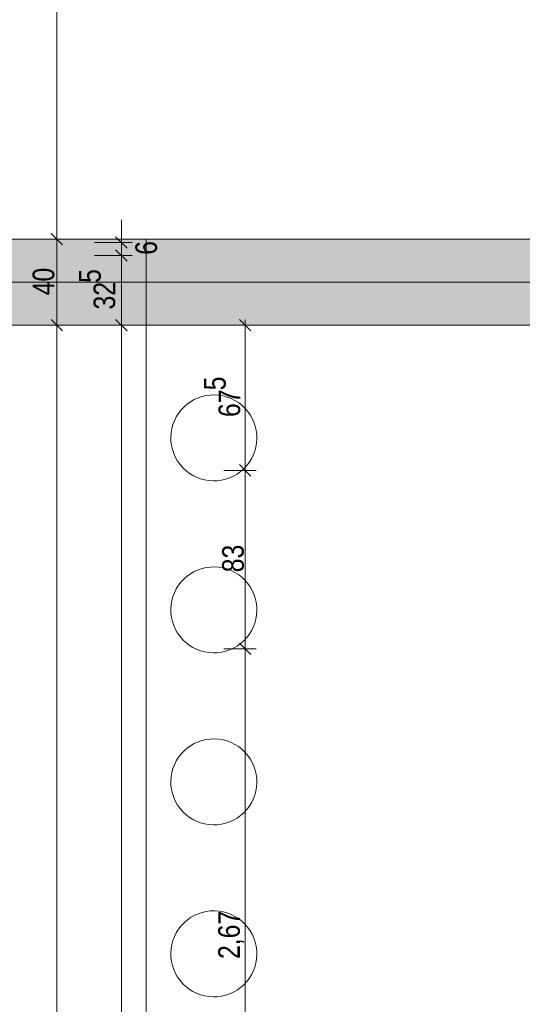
# Model space of a CAD drawing. Extents: x -620 to 300, y 62 to 1107.
# Tile 68 of 109: x -449 to -402, y 699 to 790. Entities that reach past the tile are written whole.
import ezdxf
from ezdxf.lldxf.tags import DXFTag

# ---------------------------------------------------------------- set-up
doc = ezdxf.new("R2010")
doc.units = 0
doc.layers.get('0').update_dxf_attribs({"lineweight": 35})
for name, color, linetype, lineweight, true_color in [('30 -35 Decken- 1 Konstruktion-Träger- Stahlbeton', 7, 'grob-A06G9G5Q8I', 13, 0x33aa00), ('60- 61 allgemeine Ausstattung- 1 Möbel', 7, 'Continuous', 9, 0x00cccc), ('70 -76 Bemaßung- 2 Allgemein', 9, 'Continuous', 5, 0x808080)]:
    doc.layers.add(name, color=color, linetype=linetype, lineweight=lineweight, true_color=true_color)
doc.layers.add('70 -71 Achsen- 1 Gebäudeachsen', color=7, linetype='STRICHPUNKT2-A06G9G5P8I', lineweight=18)
doc.layers.add('iwb_Schraffur_Unterzug', color=7, linetype='Continuous', lineweight=5, true_color=0xffffcc, plot=False)
doc.styles.get("Standard").update_dxf_attribs({"font": 'ARIALN.TTF'})
tags = doc.linetypes.add('grob-A06G9G5Q8I', pattern=[14, 3, -8, 3]).pattern_tags.tags
tags[8:9] = [DXFTag(74, 4), DXFTag(75, 0), DXFTag(340, '0'), DXFTag(46, 0.0), DXFTag(50, 0.0), DXFTag(44, 0.0), DXFTag(45, 0.0)]
tags[6:7] = [DXFTag(74, 4), DXFTag(75, 0), DXFTag(340, '0'), DXFTag(46, 0.0), DXFTag(50, 0.0), DXFTag(44, 0.0), DXFTag(45, 0.0)]
tags[4:5] = [DXFTag(74, 4), DXFTag(75, 0), DXFTag(340, '0'), DXFTag(46, 0.0), DXFTag(50, 0.0), DXFTag(44, 0.0), DXFTag(45, 0.0)]
tags = doc.linetypes.add('STRICHPUNKT2-A06G9G5P8I', pattern=[12.7, 6.35, -3.175, 0, -3.175]).pattern_tags.tags
tags[10:11] = [DXFTag(74, 4), DXFTag(75, 0), DXFTag(340, '0'), DXFTag(46, 0.0), DXFTag(50, 0.0), DXFTag(44, 0.0), DXFTag(45, 0.0)]
tags[8:9] = [DXFTag(74, 4), DXFTag(75, 0), DXFTag(340, '0'), DXFTag(46, 0.0), DXFTag(50, 0.0), DXFTag(44, 0.0), DXFTag(45, 0.0)]
tags[6:7] = [DXFTag(74, 4), DXFTag(75, 0), DXFTag(340, '0'), DXFTag(46, 0.0), DXFTag(50, 0.0), DXFTag(44, 0.0), DXFTag(45, 0.0)]
tags[4:5] = [DXFTag(74, 4), DXFTag(75, 0), DXFTag(340, '0'), DXFTag(46, 0.0), DXFTag(50, 0.0), DXFTag(44, 0.0), DXFTag(45, 0.0)]

# ---------------------------------------------------------------- blocks, each defined once
blk = doc.blocks.new('Referenz-A06G9G5R8I')
at = {"layer": '30 -35 Decken- 1 Konstruktion-Träger- Stahlbeton', "color": 0}
for p, q in [((-129.478, 769.931), (-451.478, 769.931)), ((-129.478, 761.931), (-451.478, 761.931))]:
    blk.add_line(p, q, dxfattribs=at)
at = {"layer": '60- 61 allgemeine Ausstattung- 1 Möbel', "color": 0, "linetype": 'Continuous', "ltscale": 0.13}
for p, q in [((-451.478, 769.931), (-437.478, 769.931)), ((-437.478, 769.931), (-437.478, 604.931)), ((-433.655, 754.591), (-433.336, 754.819)), ((-433.336, 754.819), (-432.995, 755.014)), ((-432.995, 755.014), (-432.637, 755.175)), ((-432.637, 755.175), (-432.265, 755.3)), ((-432.265, 755.3), (-431.883, 755.389)), ((-431.883, 755.389), (-431.493, 755.439)), ((-431.493, 755.439), (-431.101, 755.45)), ((-431.101, 755.45), (-430.709, 755.424)), ((-430.709, 755.424), (-430.322, 755.359)), ((-430.322, 755.359), (-429.943, 755.256)), ((-429.943, 755.256), (-429.576, 755.117)), ((-429.576, 755.117), (-429.225, 754.942)), ((-429.225, 754.942), (-428.892, 754.734)), ((-434.46, 753.737), (-434.22, 754.048)), ((-434.22, 754.048), (-433.951, 754.333)), ((-433.951, 754.333), (-433.655, 754.591)), ((-428.892, 754.734), (-428.581, 754.494)), ((-428.581, 754.494), (-428.295, 754.225)), ((-428.295, 754.225), (-428.037, 753.929)), ((-428.037, 753.929), (-427.81, 753.609)), ((-434.982, 752.685), (-434.843, 753.052)), ((-434.843, 753.052), (-434.668, 753.404)), ((-434.668, 753.404), (-434.46, 753.737)), ((-427.81, 753.609), (-427.614, 753.269)), ((-427.614, 753.269), (-427.453, 752.911)), ((-435.15, 751.919), (-435.085, 752.307)), ((-435.085, 752.307), (-434.982, 752.685)), ((-427.453, 752.911), (-427.328, 752.539)), ((-427.328, 752.539), (-427.24, 752.156)), ((-427.24, 752.156), (-427.19, 751.767)), ((-435.177, 751.528), (-435.15, 751.919)), ((-435.165, 751.135), (-435.177, 751.528)), ((-435.115, 750.746), (-435.165, 751.135)), ((-427.178, 751.375), (-427.205, 750.983)), ((-427.19, 751.767), (-427.178, 751.375)), ((-435.027, 750.364), (-435.115, 750.746)), ((-434.902, 749.992), (-435.027, 750.364)), ((-427.373, 750.217), (-427.512, 749.85)), ((-427.27, 750.596), (-427.373, 750.217)), ((-427.205, 750.983), (-427.27, 750.596)), ((-434.741, 749.634), (-434.902, 749.992)), ((-434.545, 749.293), (-434.741, 749.634)), ((-434.317, 748.973), (-434.545, 749.293)), ((-427.686, 749.498), (-427.895, 749.166)), ((-427.512, 749.85), (-427.686, 749.498)), ((-434.059, 748.677), (-434.317, 748.973)), ((-433.774, 748.408), (-434.059, 748.677)), ((-433.463, 748.168), (-433.774, 748.408)), ((-428.404, 748.569), (-428.7, 748.311)), ((-428.135, 748.855), (-428.404, 748.569)), ((-427.895, 749.166), (-428.135, 748.855)), ((-433.13, 747.96), (-433.463, 748.168)), ((-432.779, 747.786), (-433.13, 747.96)), ((-432.412, 747.646), (-432.779, 747.786)), ((-432.033, 747.544), (-432.412, 747.646)), ((-431.646, 747.479), (-432.033, 747.544)), ((-431.254, 747.452), (-431.646, 747.479)), ((-430.862, 747.464), (-431.254, 747.452)), ((-430.472, 747.514), (-430.862, 747.464)), ((-430.09, 747.602), (-430.472, 747.514)), ((-429.718, 747.727), (-430.09, 747.602)), ((-429.36, 747.888), (-429.718, 747.727)), ((-429.019, 748.083), (-429.36, 747.888)), ((-428.7, 748.311), (-429.019, 748.083)), ((-432.637, 739.175), (-432.265, 739.3)), ((-432.265, 739.3), (-431.883, 739.389)), ((-431.883, 739.389), (-431.493, 739.439)), ((-431.493, 739.439), (-431.101, 739.45)), ((-431.101, 739.45), (-430.709, 739.424)), ((-430.709, 739.424), (-430.322, 739.359)), ((-430.322, 739.359), (-429.943, 739.256)), ((-429.943, 739.256), (-429.576, 739.117)), ((-434.22, 738.048), (-433.951, 738.333)), ((-433.951, 738.333), (-433.655, 738.591)), ((-433.655, 738.591), (-433.336, 738.819)), ((-433.336, 738.819), (-432.995, 739.014)), ((-432.995, 739.014), (-432.637, 739.175)), ((-429.576, 739.117), (-429.225, 738.942)), ((-429.225, 738.942), (-428.892, 738.734)), ((-428.892, 738.734), (-428.581, 738.494)), ((-428.581, 738.494), (-428.295, 738.225)), ((-434.843, 737.052), (-434.668, 737.404)), ((-434.668, 737.404), (-434.46, 737.737)), ((-434.46, 737.737), (-434.22, 738.048)), ((-428.295, 738.225), (-428.037, 737.929)), ((-428.037, 737.929), (-427.81, 737.609)), ((-427.81, 737.609), (-427.614, 737.269)), ((-435.085, 736.307), (-434.982, 736.685)), ((-434.982, 736.685), (-434.843, 737.052)), ((-427.614, 737.269), (-427.453, 736.911)), ((-427.453, 736.911), (-427.328, 736.539)), ((-427.328, 736.539), (-427.24, 736.156)), ((-435.177, 735.528), (-435.15, 735.919)), ((-435.15, 735.919), (-435.085, 736.307)), ((-427.24, 736.156), (-427.19, 735.767)), ((-427.19, 735.767), (-427.178, 735.375)), ((-435.165, 735.135), (-435.177, 735.528)), ((-435.115, 734.746), (-435.165, 735.135)), ((-435.027, 734.364), (-435.115, 734.746)), ((-427.205, 734.983), (-427.27, 734.596)), ((-427.178, 735.375), (-427.205, 734.983)), ((-434.902, 733.992), (-435.027, 734.364)), ((-434.741, 733.634), (-434.902, 733.992)), ((-427.512, 733.85), (-427.686, 733.498)), ((-427.373, 734.217), (-427.512, 733.85)), ((-427.27, 734.596), (-427.373, 734.217)), ((-434.545, 733.293), (-434.741, 733.634)), ((-434.317, 732.973), (-434.545, 733.293)), ((-434.059, 732.677), (-434.317, 732.973)), ((-428.135, 732.855), (-428.404, 732.569)), ((-427.895, 733.166), (-428.135, 732.855)), ((-427.686, 733.498), (-427.895, 733.166)), ((-433.774, 732.408), (-434.059, 732.677)), ((-433.463, 732.168), (-433.774, 732.408)), ((-433.13, 731.96), (-433.463, 732.168)), ((-432.779, 731.786), (-433.13, 731.96)), ((-429.36, 731.888), (-429.718, 731.727)), ((-429.019, 732.083), (-429.36, 731.888)), ((-428.7, 732.311), (-429.019, 732.083)), ((-428.404, 732.569), (-428.7, 732.311)), ((-432.412, 731.646), (-432.779, 731.786)), ((-432.033, 731.544), (-432.412, 731.646)), ((-431.646, 731.479), (-432.033, 731.544)), ((-431.254, 731.452), (-431.646, 731.479)), ((-430.862, 731.464), (-431.254, 731.452)), ((-430.472, 731.514), (-430.862, 731.464)), ((-430.09, 731.602), (-430.472, 731.514)), ((-429.718, 731.727), (-430.09, 731.602)), ((-433.655, 722.591), (-433.336, 722.819)), ((-433.336, 722.819), (-432.995, 723.014)), ((-432.995, 723.014), (-432.637, 723.175)), ((-432.637, 723.175), (-432.265, 723.3)), ((-432.265, 723.3), (-431.883, 723.389)), ((-431.883, 723.389), (-431.493, 723.439)), ((-431.493, 723.439), (-431.101, 723.45)), ((-431.101, 723.45), (-430.709, 723.424)), ((-430.709, 723.424), (-430.322, 723.359)), ((-430.322, 723.359), (-429.943, 723.256)), ((-429.943, 723.256), (-429.576, 723.117)), ((-429.576, 723.117), (-429.225, 722.942)), ((-429.225, 722.942), (-428.892, 722.734)), ((-428.892, 722.734), (-428.581, 722.494)), ((-434.46, 721.737), (-434.22, 722.048)), ((-434.22, 722.048), (-433.951, 722.333)), ((-433.951, 722.333), (-433.655, 722.591)), ((-428.581, 722.494), (-428.295, 722.225)), ((-428.295, 722.225), (-428.037, 721.929)), ((-428.037, 721.929), (-427.81, 721.609)), ((-434.982, 720.685), (-434.843, 721.052)), ((-434.843, 721.052), (-434.668, 721.404)), ((-434.668, 721.404), (-434.46, 721.737)), ((-427.81, 721.609), (-427.614, 721.269)), ((-427.614, 721.269), (-427.453, 720.911)), ((-427.453, 720.911), (-427.328, 720.539)), ((-435.15, 719.919), (-435.085, 720.307)), ((-435.085, 720.307), (-434.982, 720.685)), ((-427.328, 720.539), (-427.24, 720.156)), ((-427.24, 720.156), (-427.19, 719.767)), ((-435.177, 719.528), (-435.15, 719.919)), ((-435.165, 719.135), (-435.177, 719.528)), ((-435.115, 718.746), (-435.165, 719.135)), ((-427.178, 719.375), (-427.205, 718.983)), ((-427.19, 719.767), (-427.178, 719.375)), ((-435.027, 718.364), (-435.115, 718.746)), ((-434.902, 717.992), (-435.027, 718.364)), ((-427.373, 718.217), (-427.512, 717.85)), ((-427.27, 718.596), (-427.373, 718.217)), ((-427.205, 718.983), (-427.27, 718.596)), ((-434.741, 717.634), (-434.902, 717.992)), ((-434.545, 717.293), (-434.741, 717.634)), ((-434.317, 716.973), (-434.545, 717.293)), ((-427.686, 717.498), (-427.895, 717.166)), ((-427.512, 717.85), (-427.686, 717.498)), ((-434.059, 716.677), (-434.317, 716.973)), ((-433.774, 716.408), (-434.059, 716.677)), ((-433.463, 716.168), (-433.774, 716.408)), ((-428.7, 716.311), (-429.019, 716.083)), ((-428.404, 716.569), (-428.7, 716.311)), ((-428.135, 716.855), (-428.404, 716.569)), ((-427.895, 717.166), (-428.135, 716.855)), ((-433.13, 715.96), (-433.463, 716.168)), ((-432.779, 715.786), (-433.13, 715.96)), ((-432.412, 715.646), (-432.779, 715.786)), ((-432.033, 715.544), (-432.412, 715.646)), ((-431.646, 715.479), (-432.033, 715.544)), ((-431.254, 715.452), (-431.646, 715.479)), ((-430.862, 715.464), (-431.254, 715.452)), ((-430.472, 715.514), (-430.862, 715.464)), ((-430.09, 715.602), (-430.472, 715.514)), ((-429.718, 715.727), (-430.09, 715.602)), ((-429.36, 715.888), (-429.718, 715.727)), ((-429.019, 716.083), (-429.36, 715.888)), ((-432.995, 707.014), (-432.637, 707.175)), ((-432.637, 707.175), (-432.265, 707.3)), ((-432.265, 707.3), (-431.883, 707.389)), ((-431.883, 707.389), (-431.493, 707.439)), ((-431.493, 707.439), (-431.101, 707.45)), ((-431.101, 707.45), (-430.709, 707.424)), ((-430.709, 707.424), (-430.322, 707.359)), ((-430.322, 707.359), (-429.943, 707.256)), ((-429.943, 707.256), (-429.576, 707.117)), ((-434.22, 706.048), (-433.951, 706.333)), ((-433.951, 706.333), (-433.655, 706.591)), ((-433.655, 706.591), (-433.336, 706.819)), ((-433.336, 706.819), (-432.995, 707.014)), ((-429.576, 707.117), (-429.225, 706.942)), ((-429.225, 706.942), (-428.892, 706.734)), ((-428.892, 706.734), (-428.581, 706.494)), ((-428.581, 706.494), (-428.295, 706.225)), ((-434.843, 705.052), (-434.668, 705.404)), ((-434.668, 705.404), (-434.46, 705.737)), ((-434.46, 705.737), (-434.22, 706.048)), ((-428.295, 706.225), (-428.037, 705.929)), ((-428.037, 705.929), (-427.81, 705.609)), ((-427.81, 705.609), (-427.614, 705.269)), ((-435.085, 704.307), (-434.982, 704.685)), ((-434.982, 704.685), (-434.843, 705.052)), ((-427.614, 705.269), (-427.453, 704.911)), ((-427.453, 704.911), (-427.328, 704.539)), ((-427.328, 704.539), (-427.24, 704.156)), ((-435.177, 703.528), (-435.15, 703.919)), ((-435.165, 703.135), (-435.177, 703.528)), ((-435.15, 703.919), (-435.085, 704.307)), ((-427.24, 704.156), (-427.19, 703.767)), ((-427.19, 703.767), (-427.178, 703.375)), ((-435.115, 702.746), (-435.165, 703.135)), ((-435.027, 702.364), (-435.115, 702.746)), ((-427.27, 702.596), (-427.373, 702.217)), ((-427.205, 702.983), (-427.27, 702.596)), ((-427.178, 703.375), (-427.205, 702.983)), ((-434.902, 701.992), (-435.027, 702.364)), ((-434.741, 701.634), (-434.902, 701.992)), ((-427.512, 701.85), (-427.686, 701.498)), ((-427.373, 702.217), (-427.512, 701.85)), ((-434.545, 701.293), (-434.741, 701.634)), ((-434.317, 700.973), (-434.545, 701.293)), ((-434.059, 700.677), (-434.317, 700.973)), ((-428.135, 700.855), (-428.404, 700.569)), ((-427.895, 701.166), (-428.135, 700.855)), ((-427.686, 701.498), (-427.895, 701.166)), ((-433.774, 700.408), (-434.059, 700.677)), ((-433.463, 700.168), (-433.774, 700.408)), ((-433.13, 699.96), (-433.463, 700.168)), ((-432.779, 699.786), (-433.13, 699.96)), ((-429.36, 699.888), (-429.718, 699.727)), ((-429.019, 700.083), (-429.36, 699.888)), ((-428.7, 700.311), (-429.019, 700.083)), ((-428.404, 700.569), (-428.7, 700.311)), ((-432.412, 699.646), (-432.779, 699.786)), ((-432.033, 699.544), (-432.412, 699.646)), ((-431.646, 699.479), (-432.033, 699.544)), ((-431.254, 699.452), (-431.646, 699.479)), ((-430.862, 699.464), (-431.254, 699.452)), ((-430.472, 699.514), (-430.862, 699.464)), ((-430.09, 699.602), (-430.472, 699.514)), ((-429.718, 699.727), (-430.09, 699.602))]:
    blk.add_line(p, q, dxfattribs=at)
at = {"layer": '70 -71 Achsen- 1 Gebäudeachsen', "color": 0, "linetype": 'STRICHPUNKT2-A06G9G5P8I', "ltscale": 0.18}
blk.add_line((-538.531, 765.931), (76.472, 765.931), dxfattribs=at)
at = {"layer": '70 -76 Bemaßung- 2 Allgemein', "color": 0, "linetype": 'Continuous', "ltscale": 0.13}
for p, q in [((-445.778, 770.992), (-445.778, 820.871)), ((-439.778, 770.692), (-439.778, 771.752)), ((-445.778, 768.931), (-445.778, 770.992)), ((-445.778, 770.931), (-445.778, 768.871)), ((-439.778, 768.631), (-439.778, 770.692)), ((-448.178, 769.931), (-444.778, 769.931)), ((-448.178, 769.931), (-444.778, 769.931)), ((-442.278, 769.631), (-438.778, 769.631)), ((-439.778, 768.431), (-439.778, 769.631)), ((-445.778, 762.992), (-445.778, 768.871)), ((-439.778, 769.431), (-439.778, 767.371)), ((-439.778, 769.431), (-439.778, 767.371)), ((-442.278, 768.431), (-438.778, 768.431)), ((-442.278, 768.431), (-438.778, 768.431)), ((-439.778, 762.992), (-439.778, 767.371)), ((-439.778, 767.371), (-439.778, 766.31)), ((-445.778, 760.931), (-445.778, 762.992)), ((-445.778, 762.931), (-445.778, 760.871)), ((-439.778, 760.931), (-439.778, 762.992)), ((-439.778, 762.931), (-439.778, 760.871)), ((-428.789, 762.462), (-427.728, 761.401)), ((-428.258, 762.431), (-428.258, 760.871)), ((-448.278, 761.931), (-444.778, 761.931)), ((-448.278, 761.931), (-444.778, 761.931)), ((-442.278, 761.931), (-438.778, 761.931)), ((-442.278, 761.931), (-438.778, 761.931)), ((-430.258, 761.931), (-427.258, 761.931)), ((-445.778, 605.992), (-445.778, 760.871)), ((-439.778, 605.992), (-439.778, 760.871)), ((-428.258, 749.492), (-428.258, 760.871)), ((-428.258, 747.931), (-428.258, 749.492)), ((-430.258, 748.431), (-427.258, 748.431)), ((-430.258, 748.431), (-427.258, 748.431)), ((-428.789, 748.962), (-427.728, 747.901)), ((-427.728, 747.901), (-428.789, 748.962)), ((-428.258, 748.931), (-428.258, 747.371)), ((-428.258, 732.892), (-428.258, 747.371)), ((-428.258, 731.331), (-428.258, 732.892)), ((-427.728, 731.301), (-428.789, 732.362)), ((-428.789, 732.362), (-427.728, 731.301)), ((-428.258, 732.331), (-428.258, 730.771)), ((-430.258, 731.831), (-427.258, 731.831)), ((-430.258, 731.831), (-427.258, 731.831)), ((-428.258, 679.492), (-428.258, 730.771))]:
    blk.add_line(p, q, dxfattribs=at)
at = {"layer": '70 -76 Bemaßung- 2 Allgemein', "color": 0, "linetype": 'Continuous', "lineweight": 20, "ltscale": 0.2}
for p, q in [((-446.309, 770.462), (-445.248, 769.401)), ((-445.248, 769.401), (-446.309, 770.462)), ((-439.248, 769.101), (-440.309, 770.162)), ((-440.309, 768.962), (-439.248, 767.901)), ((-440.309, 768.962), (-439.248, 767.901)), ((-445.248, 761.401), (-446.309, 762.462)), ((-446.309, 762.462), (-445.248, 761.401)), ((-439.248, 761.401), (-440.309, 762.462)), ((-440.309, 762.462), (-439.248, 761.401))]:
    blk.add_line(p, q, dxfattribs=at)
at = {"layer": '70 -76 Bemaßung- 2 Allgemein', "color": 0, "linetype": 'Continuous', "ltscale": 0.13, "char_height": 2.01377, "attachment_point": 1, "rotation": 90}
for s, insert in [('{\\fArial Narrow;6}', (-438.473, 768.484)), ('{\\fArial Narrow;40}', (-448.029, 764.715)), ('{\\fArial Narrow;5}', (-443.706, 765.871)), ('{\\fArial Narrow;32}', (-442.364, 763.398)), ('{\\fArial Narrow;5}', (-432.086, 755.877)), ('{\\fArial Narrow;67}', (-430.744, 753.392)), ('{\\fArial Narrow;83}', (-430.409, 738.949)), ('{\\fArial Narrow;2,67}', (-430.774, 702.973))]:
    blk.add_mtext(s, dxfattribs=dict(at, insert=insert))
blk = doc.blocks.new('Referenz-A06G9G5T8I')
at = {"layer": 'iwb_Schraffur_Unterzug', "linetype": 'Continuous', "ltscale": 0.13}
for points in [[(-538.531, 769.931), (76.472, 769.931), (76.472, 769.411)], [(-538.531, 769.931), (76.472, 769.411), (-538.531, 768.707)], [(-538.531, 768.707), (76.472, 769.411), (76.472, 762.451)], [(-538.531, 768.707), (76.472, 762.451), (-538.531, 763.156)], [(-538.531, 763.156), (76.472, 762.451), (76.472, 761.931)], [(-538.531, 763.156), (76.472, 761.931), (-538.531, 761.931)]]:
    blk.add_solid(points, dxfattribs=at)

msp = doc.modelspace()

# ---------------------------------------------------------------- block references
at = {"color": 8, "lineweight": 25, "ltscale": 0.25, "true_color": 0x808080}
for name in ['Referenz-A06G9G5R8I', 'Referenz-A06G9G5T8I']:
    msp.add_blockref(name, (0, 0), dxfattribs=at)

doc.saveas('drawing.dxf')
